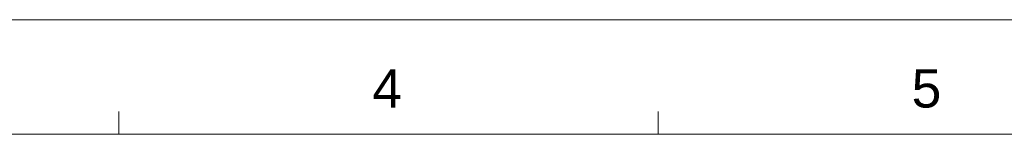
# Model space of a CAD drawing. Extents: x 844 to 1735, y -7 to 623.
# Tile 10 of 20: x 1164 to 1357, y 601 to 623. Entities that reach past the tile are written whole.
import ezdxf
from ezdxf.enums import TextEntityAlignment as Align

# ---------------------------------------------------------------- set-up
doc = ezdxf.new("R2010")
doc.units = 0
doc.header["$LTSCALE"] = 2
doc.header["$MEASUREMENT"] = 0
doc.layers.get('0').update_dxf_attribs({"linetype": 'CONTINUOUS'})
doc.styles.add('TEXTSTYLE_1', font='ARIAL.TTF')

msp = doc.modelspace()

# ---------------------------------------------------------------- linework, layer by layer
at = {"linetype": 'Continuous', "lineweight": 5}
for p, q in [((844.002, 623.38), (1735.002, 623.38)), ((1183.752, 600.88), (1183.752, 605.38)), ((1289.502, 600.88), (1289.502, 605.38)), ((866.502, 600.88), (1712.502, 600.88))]:
    msp.add_line(p, q, dxfattribs=at)

# ---------------------------------------------------------------- texts
at = {"linetype": 'Continuous', "lineweight": 5, "style": 'TEXTSTYLE_1'}
for s, p in [('4', (1236.346, 606.137)), ('5', (1342.096, 606.137))]:
    msp.add_text(s, height=7.5, dxfattribs=at).set_placement(p, align=Align.CENTER)

doc.saveas('drawing.dxf')
